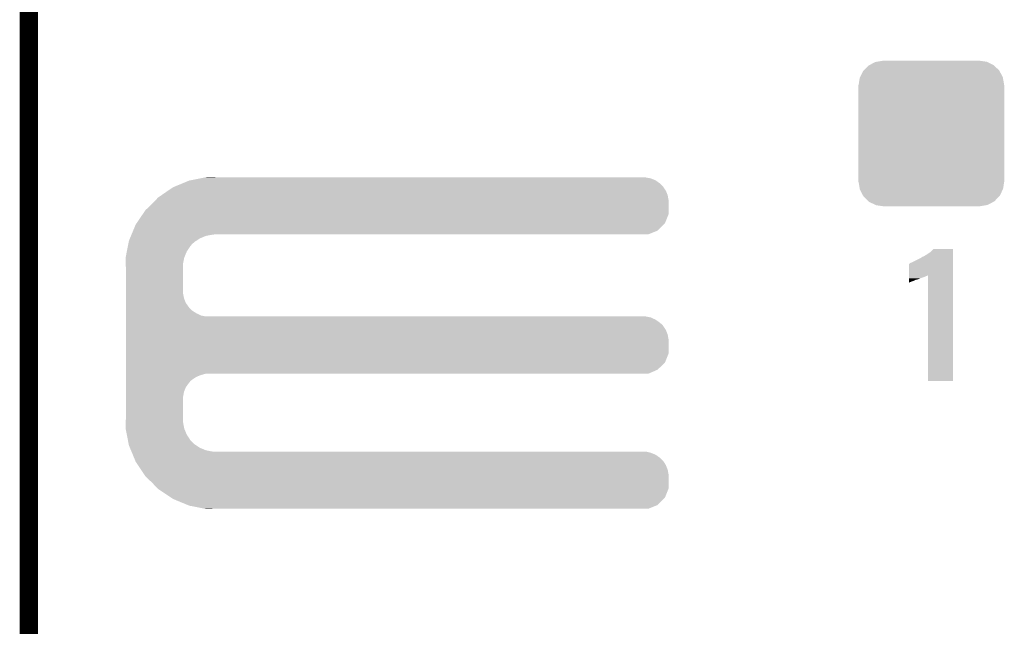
# Model space of a CAD drawing. Extents: x -0.05 to 0.95, y -0.15 to 1.54.
# Tile 19 of 45: x -0.05 to 0.27, y 0.75 to 0.95. Entities that reach past the tile are written whole.
import ezdxf

# ---------------------------------------------------------------- set-up
doc = ezdxf.new("R2010")
doc.units = 0
doc.layers.get('0').update_dxf_attribs({"linetype": 'CONTINUOUS'})
for name, color, linetype in [('ACCEL_35_CLICK_V101_GKO', 5, 'CONTINUOUS'), ('ACCEL_35_CLICK_V101_GTO', 14, 'CONTINUOUS'), ('ACCEL_35_CLICK_V101_GTS', 12, 'CONTINUOUS')]:
    doc.layers.add(name, color=color, linetype=linetype)

# ---------------------------------------------------------------- blocks, each defined once
blk = doc.blocks.new('CUSTOM_52')
for points in [[(-0.02019, 0.02221), (-0.01823, 0.02324), (0.02027, 0.02221), (0.01815, 0.02324)], [(-0.01823, 0.02324), (-0.0178, 0.02331), (0.01815, 0.02324), (0.01801, 0.02331)], [(-0.0178, 0.02331), (-0.01575, 0.02365), (0.01801, 0.02331), (0.01575, 0.02365)], [(-0.01575, 0.02365), (-0.01575, 0.0237), (0.01575, 0.02365), (0.01575, 0.0237)], [(-0.0232, 0.01823), (-0.02221, 0.02027), (0.02324, 0.01823), (0.02217, 0.02027)], [(-0.02221, 0.02027), (-0.02202, 0.02046), (0.02217, 0.02027), (0.02207, 0.02046)], [(-0.02202, 0.02046), (-0.02046, 0.02207), (0.02207, 0.02046), (0.02041, 0.02207)], [(-0.02046, 0.02207), (-0.02019, 0.02221), (0.02041, 0.02207), (0.02027, 0.02221)], [(-0.02365, 0.01575), (-0.02331, 0.01801), (0.02365, 0.01575), (0.02327, 0.01801)], [(-0.02331, 0.01801), (-0.0232, 0.01823), (0.02327, 0.01801), (0.02324, 0.01823)], [(-0.0237, -0.01575), (-0.0237, 0.01575), (0.0237, -0.01575), (0.0237, 0.01575)], [(-0.02327, -0.01801), (-0.02365, -0.01575), (0.02331, -0.01801), (0.02365, -0.01575)], [(-0.02324, -0.01823), (-0.02327, -0.01801), (0.0232, -0.01823), (0.02331, -0.01801)], [(-0.02217, -0.02027), (-0.02324, -0.01823), (0.02221, -0.02027), (0.0232, -0.01823)], [(-0.02207, -0.02046), (-0.02217, -0.02027), (0.02202, -0.02046), (0.02221, -0.02027)], [(-0.02041, -0.02207), (-0.02207, -0.02046), (0.02046, -0.02207), (0.02202, -0.02046)], [(-0.02027, -0.02221), (-0.02041, -0.02207), (0.02019, -0.02221), (0.02046, -0.02207)], [(-0.01815, -0.02324), (-0.02027, -0.02221), (0.01823, -0.02324), (0.02019, -0.02221)], [(-0.01801, -0.02331), (-0.01815, -0.02324), (0.0178, -0.02331), (0.01823, -0.02324)], [(-0.01575, -0.02365), (-0.01801, -0.02331), (0.01575, -0.02365), (0.0178, -0.02331)], [(-0.01575, -0.0237), (-0.01575, -0.02365), (0.01575, -0.0237), (0.01575, -0.02365)]]:
    blk.add_solid(points)

msp = doc.modelspace()

# ---------------------------------------------------------------- linework, layer by layer
at = {"layer": 'ACCEL_35_CLICK_V101_GKO', "const_width": 0.006}
msp.add_lwpolyline([(-0.05, -0.15), (-0.05, 1.45)], dxfattribs=at)
at = {"layer": 'ACCEL_35_CLICK_V101_GTO'}
for points in [[(0.0077, 0.8992), (0.0077, 0.8992), (0.0106, 0.8992), (0.0077, 0.8992)], [(-0.0032, 0.8959), (-0.00272, 0.8961), (0.15624, 0.8959), (0.1561, 0.8961)], [(-0.00272, 0.8961), (0.00017, 0.8973), (0.1561, 0.8961), (0.1549, 0.8973)], [(0.00017, 0.8973), (0.0021, 0.8981), (0.1549, 0.8973), (0.15374, 0.8981)], [(0.0021, 0.8981), (0.00261, 0.8982), (0.15374, 0.8981), (0.1536, 0.8982)], [(0.00261, 0.8982), (0.00566, 0.8988), (0.1536, 0.8982), (0.1521, 0.8988)], [(0.00566, 0.8988), (0.00719, 0.8991), (0.1521, 0.8988), (0.1505, 0.8991)], [(0.00719, 0.8991), (0.0077, 0.8992), (0.0106, 0.8991), (0.0106, 0.8992)], [(-0.008, 0.8926), (-0.00698, 0.8933), (0.15773, 0.8926), (0.1576, 0.8933)], [(-0.00698, 0.8933), (-0.0048, 0.8948), (0.1576, 0.8933), (0.157, 0.8948)], [(-0.0048, 0.8948), (-0.0032, 0.8959), (0.157, 0.8948), (0.15624, 0.8959)], [(-0.0121, 0.8885), (-0.01, 0.8905), (0.1579, 0.8885), (0.1579, 0.8905)], [(-0.01, 0.8905), (-0.00886, 0.8917), (0.1579, 0.8905), (0.1579, 0.8917)], [(-0.00886, 0.8917), (-0.008, 0.8926), (0.1579, 0.8917), (0.15773, 0.8926)], [(-0.01503, 0.8842), (-0.01299, 0.8872), (0.1567, 0.8842), (0.1579, 0.8872)], [(-0.01299, 0.8872), (-0.0121, 0.8885), (0.1579, 0.8872), (0.1579, 0.8885)], [(-0.01613, 0.8818), (-0.0153, 0.8838), (0.1543, 0.8818), (0.1563, 0.8838)], [(-0.0153, 0.8838), (-0.01503, 0.8842), (0.1563, 0.8838), (0.1567, 0.8842)], [(-0.01717, 0.8793), (-0.01684, 0.8801), (0.0056, 0.8793), (0.0075, 0.8801)], [(-0.01684, 0.8801), (-0.01667, 0.8805), (0.0075, 0.8801), (0.0096, 0.8805)], [(-0.01667, 0.8805), (-0.01663, 0.8806), (0.0096, 0.8805), (0.0106, 0.8806)], [(-0.01663, 0.8806), (-0.01613, 0.8818), (0.1513, 0.8806), (0.1543, 0.8818)], [(-0.01785, 0.8767), (-0.0177, 0.8775), (0.0024, 0.8767), (0.0031, 0.8775)], [(-0.0177, 0.8775), (-0.01756, 0.8782), (0.0031, 0.8775), (0.0039, 0.8782)], [(-0.01756, 0.8782), (-0.0175, 0.8785), (0.0039, 0.8782), (0.00436, 0.8785)], [(-0.0175, 0.8785), (-0.01717, 0.8793), (0.00436, 0.8785), (0.0056, 0.8793)], [(-0.01856, 0.8731), (-0.01819, 0.875), (0.0005, 0.8731), (0.0013, 0.875)], [(-0.01819, 0.875), (-0.01785, 0.8767), (0.0013, 0.875), (0.0024, 0.8767)], [(0.2407, 0.8734), (0.2417, 0.874), (0.2503, 0.8734), (0.2503, 0.874)], [(0.2417, 0.874), (0.2429, 0.8748), (0.2503, 0.874), (0.2503, 0.8748)], [(0.2429, 0.8748), (0.2435, 0.8753), (0.2503, 0.8748), (0.2503, 0.8753)], [(0.2435, 0.8753), (0.2439, 0.8758), (0.2503, 0.8753), (0.2503, 0.8758)], [(0.2439, 0.8758), (0.2439, 0.8758), (0.2503, 0.8758), (0.2439, 0.8758)], [(-0.0186, 0.8729), (-0.01856, 0.8731), (0.00046, 0.8729), (0.0005, 0.8731)], [(-0.01854, 0.8711), (-0.0186, 0.8729), (0.0001, 0.8711), (0.00046, 0.8729)], [(-0.0185, 0.87), (-0.01854, 0.8711), (0.0001, 0.87), (0.0001, 0.8711)], [(0.236, 0.8673), (0.236, 0.871), (0.2503, 0.8673), (0.2503, 0.871)], [(0.2361, 0.871), (0.2363, 0.8712), (0.2503, 0.871), (0.2503, 0.8712)], [(0.2363, 0.8712), (0.2367, 0.8714), (0.2503, 0.8712), (0.2503, 0.8714)], [(0.2367, 0.8714), (0.2372, 0.8716), (0.2503, 0.8714), (0.2503, 0.8716)], [(0.2372, 0.8716), (0.2394, 0.8727), (0.2503, 0.8716), (0.2503, 0.8727)], [(0.2394, 0.8727), (0.2403, 0.8732), (0.2503, 0.8727), (0.2503, 0.8732)], [(0.2403, 0.8732), (0.2404, 0.8733), (0.2503, 0.8732), (0.2503, 0.8733)], [(0.2404, 0.8733), (0.2407, 0.8734), (0.2503, 0.8733), (0.2503, 0.8734)], [(-0.0185, 0.8614), (-0.0185, 0.87), (0.0001, 0.8614), (0.0001, 0.87)], [(0.236, 0.8671), (0.236, 0.8673), (0.2418, 0.8671), (0.2422, 0.8673)], [(0.2422, 0.8329), (0.2422, 0.8673), (0.2503, 0.8329), (0.2503, 0.8673)], [(0.236, 0.867), (0.236, 0.8671), (0.2415, 0.867), (0.2418, 0.8671)], [(0.236, 0.8668), (0.236, 0.867), (0.2411, 0.8668), (0.2415, 0.867)], [(0.236, 0.8666), (0.236, 0.8668), (0.2405, 0.8666), (0.2411, 0.8668)], [(0.236, 0.8663), (0.236, 0.8666), (0.2397, 0.8663), (0.2405, 0.8666)], [(0.236, 0.8659), (0.236, 0.8663), (0.2387, 0.8659), (0.2397, 0.8663)], [(0.236, 0.8655), (0.236, 0.8659), (0.2376, 0.8655), (0.2384, 0.8659)], [(0.236, 0.8659), (0.236, 0.8659), (0.2384, 0.8659), (0.2387, 0.8659)], [(0.236, 0.8652), (0.236, 0.8655), (0.2367, 0.8652), (0.2376, 0.8655)], [(0.236, 0.865), (0.236, 0.8652), (0.2362, 0.865), (0.2367, 0.8652)], [(0.236, 0.8649), (0.236, 0.865), (0.236, 0.8649), (0.2362, 0.865)], [(-0.0185, 0.8598), (-0.0185, 0.8614), (0.0004, 0.8598), (0.0001, 0.8614)], [(-0.0185, 0.8583), (-0.0185, 0.8598), (0.001, 0.8583), (0.0004, 0.8598)], [(-0.0185, 0.8569), (-0.0185, 0.8583), (0.002, 0.8569), (0.001, 0.8583)], [(-0.0185, 0.8563), (-0.0185, 0.8569), (0.0025, 0.8563), (0.002, 0.8569)], [(-0.0185, 0.8558), (-0.0185, 0.8563), (0.0031, 0.8558), (0.0025, 0.8563)], [(-0.0185, 0.8549), (-0.0185, 0.8558), (0.0045, 0.8549), (0.0031, 0.8558)], [(-0.0185, 0.8542), (-0.0185, 0.8549), (0.006, 0.8542), (0.0045, 0.8549)], [(-0.0185, 0.8539), (-0.0185, 0.8542), (0.0075, 0.8539), (0.006, 0.8542)], [(-0.0185, 0.8536), (-0.0185, 0.8539), (0.1521, 0.8536), (0.1505, 0.8539)], [(-0.0185, 0.8529), (-0.0185, 0.8536), (0.1536, 0.8529), (0.1521, 0.8536)], [(-0.0185, 0.852), (-0.0185, 0.8529), (0.1549, 0.852), (0.1536, 0.8529)], [(-0.0185, 0.8515), (-0.0185, 0.852), (0.1555, 0.8515), (0.1549, 0.852)], [(-0.0185, 0.8509), (-0.0185, 0.8515), (0.1561, 0.8509), (0.1555, 0.8515)], [(-0.0185, 0.8495), (-0.0185, 0.8509), (0.157, 0.8495), (0.1561, 0.8509)], [(-0.0185, 0.848), (-0.0185, 0.8495), (0.1576, 0.848), (0.157, 0.8495)], [(-0.0185, 0.8464), (-0.0185, 0.848), (0.1579, 0.8464), (0.1576, 0.848)], [(-0.0185, 0.8419), (-0.0185, 0.8464), (0.1579, 0.8419), (0.1579, 0.8464)], [(-0.0185, 0.8389), (-0.0185, 0.8419), (0.1567, 0.8389), (0.1579, 0.8419)], [(-0.0185, 0.8366), (-0.0185, 0.8389), (0.1543, 0.8366), (0.1567, 0.8389)], [(-0.0185, 0.8353), (-0.0185, 0.8366), (0.1513, 0.8353), (0.1543, 0.8366)], [(-0.0185, 0.8349), (-0.0185, 0.8353), (0.006, 0.8349), (0.0075, 0.8353)], [(-0.0185, 0.8343), (-0.0185, 0.8349), (0.0045, 0.8343), (0.006, 0.8349)], [(-0.0185, 0.8334), (-0.0185, 0.8343), (0.0031, 0.8334), (0.0045, 0.8343)], [(-0.0185, 0.8329), (-0.0185, 0.8334), (0.0025, 0.8329), (0.0031, 0.8334)], [(-0.0185, 0.8323), (-0.0185, 0.8329), (0.002, 0.8323), (0.0025, 0.8329)], [(-0.0185, 0.8309), (-0.0185, 0.8323), (0.001, 0.8309), (0.002, 0.8323)], [(-0.0185, 0.8294), (-0.0185, 0.8309), (0.0004, 0.8294), (0.001, 0.8309)], [(-0.0185, 0.8278), (-0.0185, 0.8294), (0.0001, 0.8278), (0.0004, 0.8294)], [(-0.0185, 0.8205), (-0.0185, 0.8278), (0.0001, 0.8205), (0.0001, 0.8278)], [(-0.0186, 0.8176), (-0.01853, 0.8195), (0.00046, 0.8176), (0.0001, 0.8195)], [(-0.01853, 0.8195), (-0.0185, 0.8205), (0.0001, 0.8195), (0.0001, 0.8205)], [(-0.01856, 0.8174), (-0.0186, 0.8176), (0.0005, 0.8174), (0.00046, 0.8176)], [(-0.01819, 0.8155), (-0.01856, 0.8174), (0.0013, 0.8155), (0.0005, 0.8174)], [(-0.01785, 0.8138), (-0.01819, 0.8155), (0.0024, 0.8138), (0.0013, 0.8155)], [(-0.0177, 0.813), (-0.01785, 0.8138), (0.0031, 0.813), (0.0024, 0.8138)], [(-0.01756, 0.8123), (-0.0177, 0.813), (0.0039, 0.8123), (0.0031, 0.813)], [(-0.0175, 0.812), (-0.01756, 0.8123), (0.00436, 0.812), (0.0039, 0.8123)], [(-0.01717, 0.8112), (-0.0175, 0.812), (0.0056, 0.8112), (0.00436, 0.812)], [(-0.01684, 0.8104), (-0.01717, 0.8112), (0.0075, 0.8104), (0.0056, 0.8112)], [(-0.01667, 0.81), (-0.01684, 0.8104), (0.0096, 0.81), (0.0075, 0.8104)], [(-0.0165, 0.8096), (-0.01667, 0.81), (0.1521, 0.8096), (0.1505, 0.81)], [(-0.01625, 0.809), (-0.0165, 0.8096), (0.1536, 0.809), (0.1521, 0.8096)], [(-0.01588, 0.8081), (-0.01625, 0.809), (0.1549, 0.8081), (0.1536, 0.809)], [(-0.01563, 0.8075), (-0.01588, 0.8081), (0.1555, 0.8075), (0.1549, 0.8081)], [(-0.01542, 0.807), (-0.01563, 0.8075), (0.1561, 0.807), (0.1555, 0.8075)], [(-0.0153, 0.8067), (-0.01542, 0.807), (0.15629, 0.8067), (0.1561, 0.807)], [(-0.01457, 0.8056), (-0.0153, 0.8067), (0.157, 0.8056), (0.15629, 0.8067)], [(-0.01357, 0.8041), (-0.01457, 0.8056), (0.1576, 0.8041), (0.157, 0.8056)], [(-0.0125, 0.8025), (-0.01357, 0.8041), (0.1579, 0.8025), (0.1576, 0.8041)], [(-0.0121, 0.8019), (-0.0125, 0.8025), (0.1579, 0.8019), (0.1579, 0.8025)], [(-0.01, 0.7999), (-0.0121, 0.8019), (0.1579, 0.7999), (0.1579, 0.8019)], [(-0.00819, 0.798), (-0.01, 0.7999), (0.1579, 0.798), (0.1579, 0.7999)], [(-0.008, 0.7978), (-0.00819, 0.798), (0.15782, 0.7978), (0.1579, 0.798)], [(-0.0038, 0.795), (-0.008, 0.7978), (0.1567, 0.795), (0.15782, 0.7978)], [(-0.0032, 0.7946), (-0.0038, 0.795), (0.1563, 0.7946), (0.1567, 0.795)], [(0.00162, 0.7926), (-0.0032, 0.7946), (0.1543, 0.7926), (0.1563, 0.7946)], [(0.0021, 0.7924), (0.00162, 0.7926), (0.1538, 0.7924), (0.1543, 0.7926)], [(0.00719, 0.7914), (0.0021, 0.7924), (0.1513, 0.7914), (0.1538, 0.7924)], [(0.0077, 0.7913), (0.00719, 0.7914), (0.0077, 0.7913), (0.0106, 0.7914)]]:
    msp.add_solid(points, dxfattribs=at)

# ---------------------------------------------------------------- block references
at = {"layer": 'ACCEL_35_CLICK_V101_GTS'}
msp.add_blockref('CUSTOM_52', (0.2433, 0.9134), dxfattribs=at)

doc.saveas('drawing.dxf')
